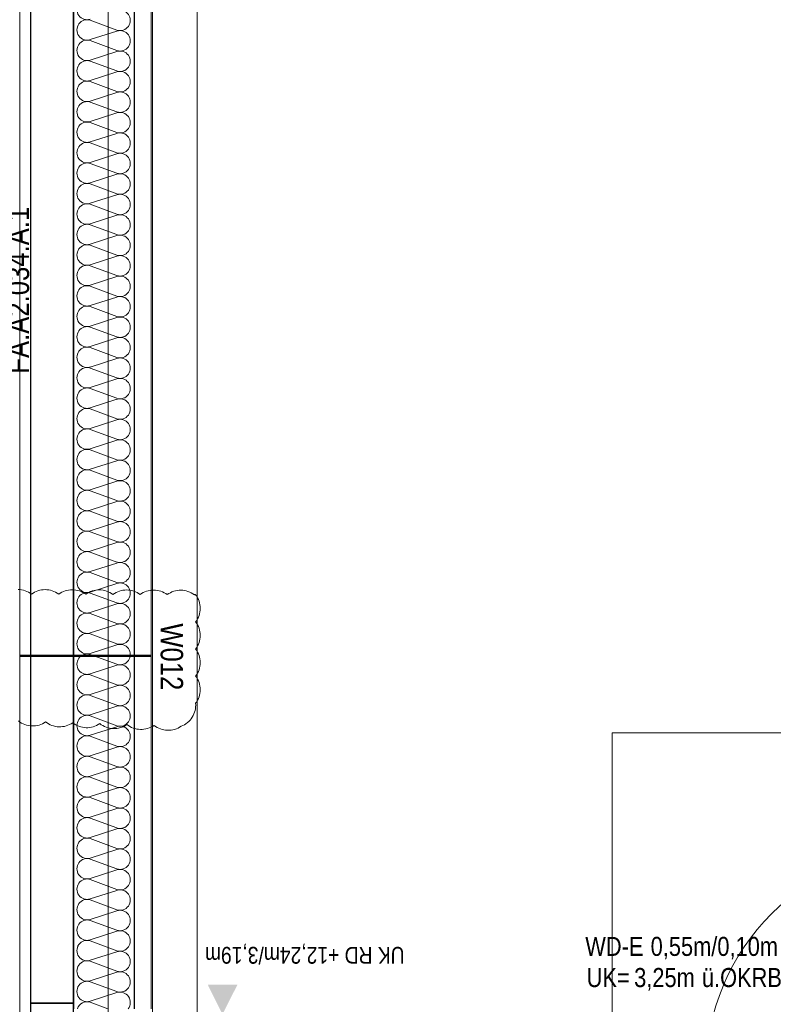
# Model space of a CAD drawing. Extents: x -620 to 300, y 62 to 1112.
# Tile 212 of 226: x -138 to -70, y 839 to 928. Entities that reach past the tile are written whole.
import ezdxf
from ezdxf.lldxf.tags import DXFTag

# ---------------------------------------------------------------- set-up
doc = ezdxf.new("R2010")
doc.units = 0
doc.layers.get('0').update_dxf_attribs({"lineweight": 13})
for name, color, linetype, lineweight, true_color in [('30 -33 Aussenwände- 7 Fassade_ Elemente', 7, 'Continuous', 9, 0x00aacc), ('30 -34 Innenwände- 11 Durchbruch', 4, 'Continuous', 9, 0x00ffff), ('30 -34 Innenwände- 4 Türen_Fenster', 9, 'Continuous', 15, 0x808080), ('30 -35 Decken- 1 Konstruktion-Träger- Stahlbeton', 7, 'Continuous', 13, 0x33aa00), ('60- 61 allgemeine Ausstattung- 4 Terrassen', 9, 'Continuous', 9, 0x808080), ('70 -72 Beschriftung- 1 Beschriftung allgemein', 7, 'Continuous', 9, 0xff6633), ('70 -72 Beschriftung- 8 barrierefrei', 7, 'grob-A06CPVSAL0', 9, 0x888888), ('70 -76 Bemaßung- 2 Allgemein', 9, 'Continuous', 5, 0x808080), ('70 -77 Revision- 2 Wolken', 7, 'Continuous', 18, 0x944cff)]:
    doc.layers.add(name, color=color, linetype=linetype, lineweight=lineweight, true_color=true_color)
doc.layers.add('70 -71 Achsen- 1 Gebäudeachsen', color=7, linetype='STRICHPUNKT2-A06CPVSFL0', lineweight=18)
doc.layers.add('70 -75 Raumstempel- 3 Wandstempel', color=7, linetype='Continuous', lineweight=50)
doc.styles.get("Standard").update_dxf_attribs({"font": 'ARIALN.TTF'})
tags = doc.linetypes.add('grob-A06CPVSAL0', pattern=[14, 3, -8, 3]).pattern_tags.tags
tags[8:9] = [DXFTag(74, 4), DXFTag(75, 0), DXFTag(340, '0'), DXFTag(46, 0.0), DXFTag(50, 0.0), DXFTag(44, 0.0), DXFTag(45, 0.0)]
tags[6:7] = [DXFTag(74, 4), DXFTag(75, 0), DXFTag(340, '0'), DXFTag(46, 0.0), DXFTag(50, 0.0), DXFTag(44, 0.0), DXFTag(45, 0.0)]
tags[4:5] = [DXFTag(74, 4), DXFTag(75, 0), DXFTag(340, '0'), DXFTag(46, 0.0), DXFTag(50, 0.0), DXFTag(44, 0.0), DXFTag(45, 0.0)]
tags = doc.linetypes.add('STRICHPUNKT2-A06CPVSFL0', pattern=[12.7, 6.35, -3.175, 0, -3.175]).pattern_tags.tags
tags[10:11] = [DXFTag(74, 4), DXFTag(75, 0), DXFTag(340, '0'), DXFTag(46, 0.0), DXFTag(50, 0.0), DXFTag(44, 0.0), DXFTag(45, 0.0)]
tags[8:9] = [DXFTag(74, 4), DXFTag(75, 0), DXFTag(340, '0'), DXFTag(46, 0.0), DXFTag(50, 0.0), DXFTag(44, 0.0), DXFTag(45, 0.0)]
tags[6:7] = [DXFTag(74, 4), DXFTag(75, 0), DXFTag(340, '0'), DXFTag(46, 0.0), DXFTag(50, 0.0), DXFTag(44, 0.0), DXFTag(45, 0.0)]
tags[4:5] = [DXFTag(74, 4), DXFTag(75, 0), DXFTag(340, '0'), DXFTag(46, 0.0), DXFTag(50, 0.0), DXFTag(44, 0.0), DXFTag(45, 0.0)]

# ---------------------------------------------------------------- blocks, each defined once
blk = doc.blocks.new('Referenz-A06CPVSGL0')
at = {"layer": '30 -33 Aussenwände- 7 Fassade_ Elemente', "color": 0, "linetype": 'Continuous', "lineweight": 25, "ltscale": 0.25}
for p, q in [((-132.679, 834.453), (-132.679, 999.453)), ((-127.219, 994.953), (-127.219, 838.953)), ((-136.519, 839.453), (-136.519, 994.453)), ((-132.679, 994.453), (-132.679, 839.453)), ((-132.679, 839.453), (-136.519, 839.453)), ((-136.519, 836.153), (-136.519, 839.453)), ((-136.519, 839.453), (-132.679, 839.453)), ((-132.679, 839.453), (-132.678, 838.953))]:
    blk.add_line(p, q, dxfattribs=at)
at = {"layer": '30 -33 Aussenwände- 7 Fassade_ Elemente', "color": 0, "linetype": 'Continuous', "ltscale": 0.13}
for p, q in [((-125.719, 838.953), (-125.719, 994.953)), ((-128.779, 926.902), (-131.179, 927.789)), ((-131.179, 926.041), (-128.779, 926.812)), ((-128.779, 925.064), (-131.179, 925.951)), ((-131.179, 924.202), (-128.779, 924.974)), ((-128.779, 923.225), (-131.179, 924.112)), ((-131.179, 922.364), (-128.779, 923.135)), ((-128.779, 921.387), (-131.179, 922.274)), ((-131.179, 920.525), (-128.779, 921.297)), ((-128.779, 919.548), (-131.179, 920.435)), ((-131.179, 918.687), (-128.779, 919.458)), ((-128.779, 917.709), (-131.179, 918.597)), ((-131.179, 916.848), (-128.779, 917.619)), ((-128.779, 915.871), (-131.179, 916.758)), ((-131.179, 915.01), (-128.779, 915.781)), ((-128.779, 914.032), (-131.179, 914.92)), ((-131.179, 913.171), (-128.779, 913.942)), ((-128.779, 912.194), (-131.179, 913.081)), ((-131.179, 911.333), (-128.779, 912.104)), ((-128.779, 910.355), (-131.179, 911.243)), ((-131.179, 909.494), (-128.779, 910.265)), ((-128.779, 908.517), (-131.179, 909.404)), ((-131.179, 907.656), (-128.779, 908.427)), ((-128.779, 906.678), (-131.179, 907.566)), ((-131.179, 905.817), (-128.779, 906.588)), ((-128.779, 904.84), (-131.179, 905.727)), ((-131.179, 903.978), (-128.779, 904.75)), ((-128.779, 903.001), (-131.179, 903.888)), ((-131.179, 902.14), (-128.779, 902.911)), ((-128.779, 901.163), (-131.179, 902.05)), ((-131.179, 900.301), (-128.779, 901.073)), ((-128.779, 899.324), (-131.179, 900.211)), ((-131.179, 898.463), (-128.779, 899.234)), ((-128.779, 897.486), (-131.179, 898.373)), ((-131.179, 896.624), (-128.779, 897.396)), ((-128.779, 895.647), (-131.179, 896.534)), ((-131.179, 894.786), (-128.779, 895.557)), ((-128.779, 893.809), (-131.179, 894.696)), ((-131.179, 892.947), (-128.779, 893.719)), ((-128.779, 891.97), (-131.179, 892.857)), ((-131.179, 891.109), (-128.779, 891.88)), ((-128.779, 890.132), (-131.179, 891.019)), ((-131.179, 889.27), (-128.779, 890.042)), ((-128.779, 888.293), (-131.179, 889.18)), ((-131.179, 887.432), (-128.779, 888.203)), ((-128.779, 886.455), (-131.179, 887.342)), ((-131.179, 885.593), (-128.779, 886.365)), ((-128.779, 884.616), (-131.179, 885.503)), ((-131.179, 883.755), (-128.779, 884.526)), ((-128.779, 882.777), (-131.179, 883.665)), ((-131.179, 881.916), (-128.779, 882.687)), ((-128.779, 880.939), (-131.179, 881.826)), ((-131.179, 880.078), (-128.779, 880.849)), ((-128.779, 879.1), (-131.179, 879.988)), ((-131.179, 878.239), (-128.779, 879.01)), ((-128.779, 877.262), (-131.179, 878.149)), ((-131.179, 876.401), (-128.779, 877.172)), ((-128.779, 875.423), (-131.179, 876.311)), ((-131.179, 874.562), (-128.779, 875.333)), ((-128.779, 873.585), (-131.179, 874.472)), ((-131.179, 872.724), (-128.779, 873.495)), ((-128.779, 871.746), (-131.179, 872.634)), ((-131.179, 870.885), (-128.779, 871.656)), ((-128.779, 869.908), (-131.179, 870.795)), ((-131.179, 869.046), (-128.779, 869.818)), ((-128.779, 868.069), (-131.179, 868.956)), ((-131.179, 867.208), (-128.779, 867.979)), ((-128.779, 866.231), (-131.179, 867.118)), ((-131.179, 865.369), (-128.779, 866.141)), ((-128.779, 864.392), (-131.179, 865.279)), ((-131.179, 863.531), (-128.779, 864.302)), ((-128.779, 862.554), (-131.179, 863.441)), ((-131.179, 861.692), (-128.779, 862.464)), ((-128.779, 860.715), (-131.179, 861.602)), ((-131.179, 859.854), (-128.779, 860.625)), ((-128.779, 858.877), (-131.179, 859.764)), ((-131.179, 858.015), (-128.779, 858.787)), ((-128.779, 857.038), (-131.179, 857.925)), ((-131.179, 856.177), (-128.779, 856.948)), ((-128.779, 855.2), (-131.179, 856.087)), ((-131.179, 854.338), (-128.779, 855.11)), ((-128.779, 853.361), (-131.179, 854.248)), ((-131.179, 852.5), (-128.779, 853.271)), ((-128.779, 851.522), (-131.179, 852.41)), ((-131.179, 850.661), (-128.779, 851.432)), ((-128.779, 849.684), (-131.179, 850.571)), ((-131.179, 848.823), (-128.779, 849.594)), ((-128.779, 847.845), (-131.179, 848.733)), ((-131.179, 846.984), (-128.779, 847.755)), ((-128.779, 846.007), (-131.179, 846.894)), ((-131.179, 845.146), (-128.779, 845.917)), ((-128.779, 844.168), (-131.179, 845.056)), ((-131.179, 843.307), (-128.779, 844.078)), ((-131.179, 843.307), (-128.779, 844.078)), ((-128.779, 842.33), (-131.179, 843.217)), ((-128.779, 842.33), (-131.179, 843.217)), ((-131.179, 841.469), (-128.779, 842.24)), ((-131.179, 841.469), (-128.779, 842.24)), ((-128.779, 840.491), (-131.179, 841.379)), ((-131.179, 839.63), (-128.779, 840.401)), ((-131.179, 839.54), (-129.592, 838.953))]:
    blk.add_line(p, q, dxfattribs=at)
for centre, major_axis, end_param in [((-131.46, 928.754), (0.282, 0.874), 3.764652), ((-128.497, 927.776), (-0.282, -0.874), 3.765224), ((-131.46, 926.915), (0.282, 0.874), 3.764652), ((-128.497, 925.938), (-0.282, -0.874), 3.765224), ((-131.46, 925.077), (0.282, 0.874), 3.764652), ((-128.497, 924.099), (-0.282, -0.874), 3.765224), ((-131.46, 923.238), (0.282, 0.874), 3.764652), ((-128.497, 922.261), (-0.282, -0.874), 3.765224), ((-131.46, 921.399), (0.282, 0.874), 3.764652), ((-128.497, 920.422), (-0.282, -0.874), 3.765224), ((-131.46, 919.561), (0.282, 0.874), 3.764652), ((-128.497, 918.584), (-0.282, -0.874), 3.765224), ((-131.46, 917.722), (0.282, 0.874), 3.764652), ((-128.497, 916.745), (-0.282, -0.874), 3.765224), ((-131.46, 915.884), (0.282, 0.874), 3.764652), ((-128.497, 914.907), (-0.282, -0.874), 3.765224), ((-131.46, 914.045), (0.282, 0.874), 3.764652), ((-128.497, 913.068), (-0.282, -0.874), 3.765224), ((-131.46, 912.207), (0.282, 0.874), 3.764652), ((-131.46, 910.368), (0.282, 0.874), 3.764652), ((-128.497, 911.23), (-0.282, -0.874), 3.765224), ((-128.497, 909.391), (-0.282, -0.874), 3.765224), ((-131.46, 908.53), (0.282, 0.874), 3.764652), ((-128.497, 907.553), (-0.282, -0.874), 3.765224), ((-131.46, 906.691), (0.282, 0.874), 3.764652), ((-128.497, 905.714), (-0.282, -0.874), 3.765224), ((-131.46, 904.853), (0.282, 0.874), 3.764652), ((-128.497, 903.876), (-0.282, -0.874), 3.765224), ((-131.46, 903.014), (0.282, 0.874), 3.764652), ((-128.497, 902.037), (-0.282, -0.874), 3.765224), ((-131.46, 901.176), (0.282, 0.874), 3.764652), ((-128.497, 900.198), (-0.282, -0.874), 3.765224), ((-131.46, 899.337), (0.282, 0.874), 3.764652), ((-128.497, 898.36), (-0.282, -0.874), 3.765224), ((-131.46, 897.499), (0.282, 0.874), 3.764652), ((-128.497, 896.521), (-0.282, -0.874), 3.765224), ((-131.46, 895.66), (0.282, 0.874), 3.764652), ((-128.497, 894.683), (-0.282, -0.874), 3.765224), ((-131.46, 893.822), (0.282, 0.874), 3.764652), ((-128.497, 892.844), (-0.282, -0.874), 3.765224), ((-131.46, 891.983), (0.282, 0.874), 3.764652), ((-128.497, 891.006), (-0.282, -0.874), 3.765224), ((-131.46, 890.145), (0.282, 0.874), 3.764652), ((-128.497, 889.167), (-0.282, -0.874), 3.765224), ((-131.46, 888.306), (0.282, 0.874), 3.764652), ((-128.497, 887.329), (-0.282, -0.874), 3.765224), ((-131.46, 886.467), (0.282, 0.874), 3.764652), ((-128.497, 885.49), (-0.282, -0.874), 3.765224), ((-131.46, 884.629), (0.282, 0.874), 3.764652), ((-128.497, 883.652), (-0.282, -0.874), 3.765224), ((-131.46, 882.79), (0.282, 0.874), 3.764652), ((-128.497, 881.813), (-0.282, -0.874), 3.765224), ((-131.46, 880.952), (0.282, 0.874), 3.764652), ((-128.497, 879.975), (-0.282, -0.874), 3.765224), ((-131.46, 879.113), (0.282, 0.874), 3.764652), ((-128.497, 878.136), (-0.282, -0.874), 3.765224), ((-131.46, 877.275), (0.282, 0.874), 3.764652), ((-128.497, 876.298), (-0.282, -0.874), 3.765224), ((-131.46, 875.436), (0.282, 0.874), 3.764652), ((-128.497, 874.459), (-0.282, -0.874), 3.765224), ((-131.46, 873.598), (0.282, 0.874), 3.764652), ((-128.497, 872.621), (-0.282, -0.874), 3.765224), ((-131.46, 871.759), (0.282, 0.874), 3.764652), ((-128.497, 870.782), (-0.282, -0.874), 3.765224), ((-131.46, 869.921), (0.282, 0.874), 3.764652), ((-128.497, 868.944), (-0.282, -0.874), 3.765224), ((-131.46, 868.082), (0.282, 0.874), 3.764652), ((-128.497, 867.105), (-0.282, -0.874), 3.765224), ((-131.46, 866.244), (0.282, 0.874), 3.764652), ((-128.497, 865.266), (-0.282, -0.874), 3.765224), ((-131.46, 864.405), (0.282, 0.874), 3.764652), ((-128.497, 863.428), (-0.282, -0.874), 3.765224), ((-131.46, 862.567), (0.282, 0.874), 3.764652), ((-128.497, 861.589), (-0.282, -0.874), 3.765224), ((-131.46, 860.728), (0.282, 0.874), 3.764652), ((-128.497, 859.751), (-0.282, -0.874), 3.765224), ((-131.46, 858.89), (0.282, 0.874), 3.764652), ((-128.497, 857.912), (-0.282, -0.874), 3.765224), ((-131.46, 857.051), (0.282, 0.874), 3.764652), ((-128.497, 856.074), (-0.282, -0.874), 3.765224), ((-131.46, 855.212), (0.282, 0.874), 3.764652), ((-128.497, 854.235), (-0.282, -0.874), 3.765224), ((-131.46, 853.374), (0.282, 0.874), 3.764652), ((-128.497, 852.397), (-0.282, -0.874), 3.765224), ((-131.46, 851.535), (0.282, 0.874), 3.764652), ((-128.497, 850.558), (-0.282, -0.874), 3.765224), ((-131.46, 849.697), (0.282, 0.874), 3.764652), ((-128.497, 848.72), (-0.282, -0.874), 3.765224), ((-131.46, 847.858), (0.282, 0.874), 3.764652), ((-128.497, 846.881), (-0.282, -0.874), 3.765224), ((-131.46, 846.02), (0.282, 0.874), 3.764652), ((-128.497, 845.043), (-0.282, -0.874), 3.765224), ((-131.46, 844.181), (0.282, 0.874), 3.764652), ((-131.46, 844.181), (0.282, 0.874), 1.254884), ((-131.46, 844.181), (-0.744, 0.539), 1.254884), ((-128.497, 843.204), (-0.282, -0.874), 3.765224), ((-128.497, 843.204), (0.744, 0.539), 1.255075), ((-131.46, 842.343), (0.282, 0.874), 3.764652), ((-131.46, 844.181), (-0.744, -0.539), 1.254884), ((-131.46, 842.343), (0.282, 0.874), 1.254884), ((-128.497, 843.204), (0.744, -0.539), 1.255075), ((-131.46, 842.343), (-0.744, 0.539), 1.254884), ((-128.497, 843.204), (-0.282, -0.874), 1.255075), ((-128.497, 841.366), (-0.282, -0.874), 3.765224), ((-128.497, 841.366), (0.744, 0.539), 1.255075), ((-131.46, 842.343), (-0.744, -0.539), 1.254884), ((-131.46, 840.504), (0.282, 0.874), 1.254884), ((-128.497, 841.366), (0.744, -0.539), 1.255075), ((-131.46, 840.504), (-0.744, 0.539), 1.254884), ((-128.497, 841.366), (-0.282, -0.874), 1.255075), ((-131.46, 838.666), (0.282, 0.874), 1.563745), ((-131.46, 840.504), (-0.744, -0.539), 1.254884), ((-128.497, 839.527), (0.717, -0.574), 2.557098)]:
    blk.add_ellipse(centre, major_axis=major_axis, ratio=1, start_param=0, end_param=end_param, dxfattribs=at)
at = {"layer": '30 -34 Innenwände- 4 Türen_Fenster', "color": 0, "linetype": 'grob-A06CPVSAL0', "ltscale": 0.15}
blk.add_ellipse((-55.679, 833.213), major_axis=(0, 20.2), ratio=1, start_param=0, end_param=1.570796, dxfattribs=at)
at = {"layer": '30 -35 Decken- 1 Konstruktion-Träger- Stahlbeton', "color": 0, "linetype": 'grob-A06CPVSAL0', "lineweight": -2, "ltscale": 0.13}
for p, q in [((-129.579, 995.453), (-129.579, 778.453)), ((-121.579, 995.453), (-121.579, 778.453))]:
    blk.add_line(p, q, dxfattribs=at)
at = {"layer": '60- 61 allgemeine Ausstattung- 4 Terrassen', "color": 0}
blk.add_line((-137.519, 786.393), (-137.519, 998.653), dxfattribs=at)
at = {"layer": '70 -71 Achsen- 1 Gebäudeachsen', "color": 0, "linetype": 'STRICHPUNKT2-A06CPVSFL0', "ltscale": 0.18}
blk.add_line((-125.579, 1084.393), (-125.579, 84.953), dxfattribs=at)
at = {"layer": '70 -72 Beschriftung- 8 barrierefrei', "color": 0, "linetype": 'grob-A06CPVSAL0', "ltscale": 0.13}
for p, q in [((-84.279, 833.753), (-84.279, 863.753)), ((-84.279, 863.753), (-54.279, 863.753))]:
    blk.add_line(p, q, dxfattribs=at)
at = {"layer": '70 -75 Raumstempel- 3 Wandstempel', "color": 0, "linetype": 'Continuous', "ltscale": 0.5}
blk.add_line((-125.719, 870.657), (-137.519, 870.657), dxfattribs=at)
at = {"layer": '70 -76 Bemaßung- 2 Allgemein', "color": 0, "lineweight": 0}
blk.add_solid([(-120.625, 841.124), (-119.293, 838.453), (-117.954, 841.122)], dxfattribs=at)
at = {"layer": '70 -77 Revision- 2 Wolken', "color": 0, "linetype": 'Continuous', "ltscale": 0.18}
for centre, major_axis in [((-137.678, 874.594), (1.226, 1.621)), ((-135.239, 874.584), (0.008, 2.032)), ((-135.239, 874.584), (1.226, 1.621)), ((-132.801, 874.575), (0.008, 2.032)), ((-132.801, 874.575), (1.226, 1.621)), ((-130.363, 874.565), (0.008, 2.032)), ((-130.363, 874.565), (1.226, 1.621)), ((-127.924, 874.556), (0.008, 2.032)), ((-127.924, 874.556), (1.226, 1.621)), ((-125.486, 874.546), (0.008, 2.032)), ((-125.486, 874.546), (1.226, 1.621)), ((-123.048, 874.537), (0.008, 2.032)), ((-123.048, 874.537), (1.226, 1.621)), ((-121.766, 876.082), (0.0004, 0.0946)), ((-121.766, 876.082), (0.057, 0.0754)), ((-123.334, 874.938), (2.032, 0)), ((-123.334, 874.938), (1.626, -1.219)), ((-123.334, 872.499), (2.032, 0)), ((-123.334, 872.499), (1.626, -1.219)), ((-123.334, 870.061), (2.032, 0)), ((-123.334, 870.061), (1.626, -1.219)), ((-123.334, 867.623), (2.032, 0)), ((-123.334, 867.623), (1.626, -1.219)), ((-123.734, 866.239), (1.719, -1.084)), ((-136.361, 866.399), (-1.271, -1.585)), ((-136.361, 866.399), (-0.066, -2.031)), ((-133.924, 866.32), (-1.271, -1.585)), ((-133.924, 866.32), (-0.066, -2.031)), ((-131.487, 866.241), (-1.271, -1.585)), ((-131.487, 866.241), (-0.066, -2.031)), ((-129.05, 866.163), (-1.271, -1.585)), ((-129.05, 866.163), (-0.066, -2.031)), ((-126.613, 866.084), (-1.271, -1.585)), ((-123.734, 866.239), (0.724, -1.898)), ((-126.613, 866.084), (-0.066, -2.031)), ((-124.175, 866.005), (-1.271, -1.585)), ((-124.175, 866.005), (-0.066, -2.031))]:
    blk.add_ellipse(centre, major_axis=major_axis, ratio=1, start_param=0, end_param=0.643501, dxfattribs=at)
at = {"layer": '30 -34 Innenwände- 11 Durchbruch', "color": 0, "linetype": 'ByBlock', "ltscale": 0.13, "char_height": 1.71171, "attachment_point": 1}
for s, insert in [('{\\fArial Narrow;WD-E}', (-86.702, 845.414)), ('{\\fArial Narrow;0,55m/0,10m}', (-80.831, 845.414)), ('{\\fArial Narrow;UK=}', (-86.579, 842.616)), ('{\\fArial Narrow;3,25m}', (-82.311, 842.616)), ('{\\fArial Narrow;ü.OKRB}', (-76.226, 842.616))]:
    blk.add_mtext(s, dxfattribs=dict(at, insert=insert))
at = {"layer": '70 -72 Beschriftung- 1 Beschriftung allgemein', "color": 0, "linetype": 'Continuous', "ltscale": 0.13, "insert": (-138.683, 896.02), "char_height": 2.01377, "attachment_point": 1, "rotation": 90}
blk.add_mtext('{\\fArial Narrow;FA.A2.034.A.1}', dxfattribs=at)
at = {"layer": '70 -75 Raumstempel- 3 Wandstempel', "color": 0, "linetype": 'Continuous', "ltscale": 0.5, "insert": (-122.84, 873.593), "char_height": 2.01377, "attachment_point": 1, "rotation": 270}
blk.add_mtext('{\\fArial Narrow;W012}', dxfattribs=at)
at = {"layer": '70 -76 Bemaßung- 2 Allgemein', "color": 0, "linetype": 'Continuous', "ltscale": 0.13, "insert": (-102.94, 843.004), "char_height": 1.51033, "attachment_point": 1, "rotation": 180}
blk.add_mtext('{\\fArial Narrow;UK RD +12,24m/3,19m}', dxfattribs=at)

msp = doc.modelspace()

# ---------------------------------------------------------------- block references
at = {"color": 8, "lineweight": 13, "ltscale": 0.13, "true_color": 0x808080}
msp.add_blockref('Referenz-A06CPVSGL0', (0, 0), dxfattribs=at)

doc.saveas('drawing.dxf')
